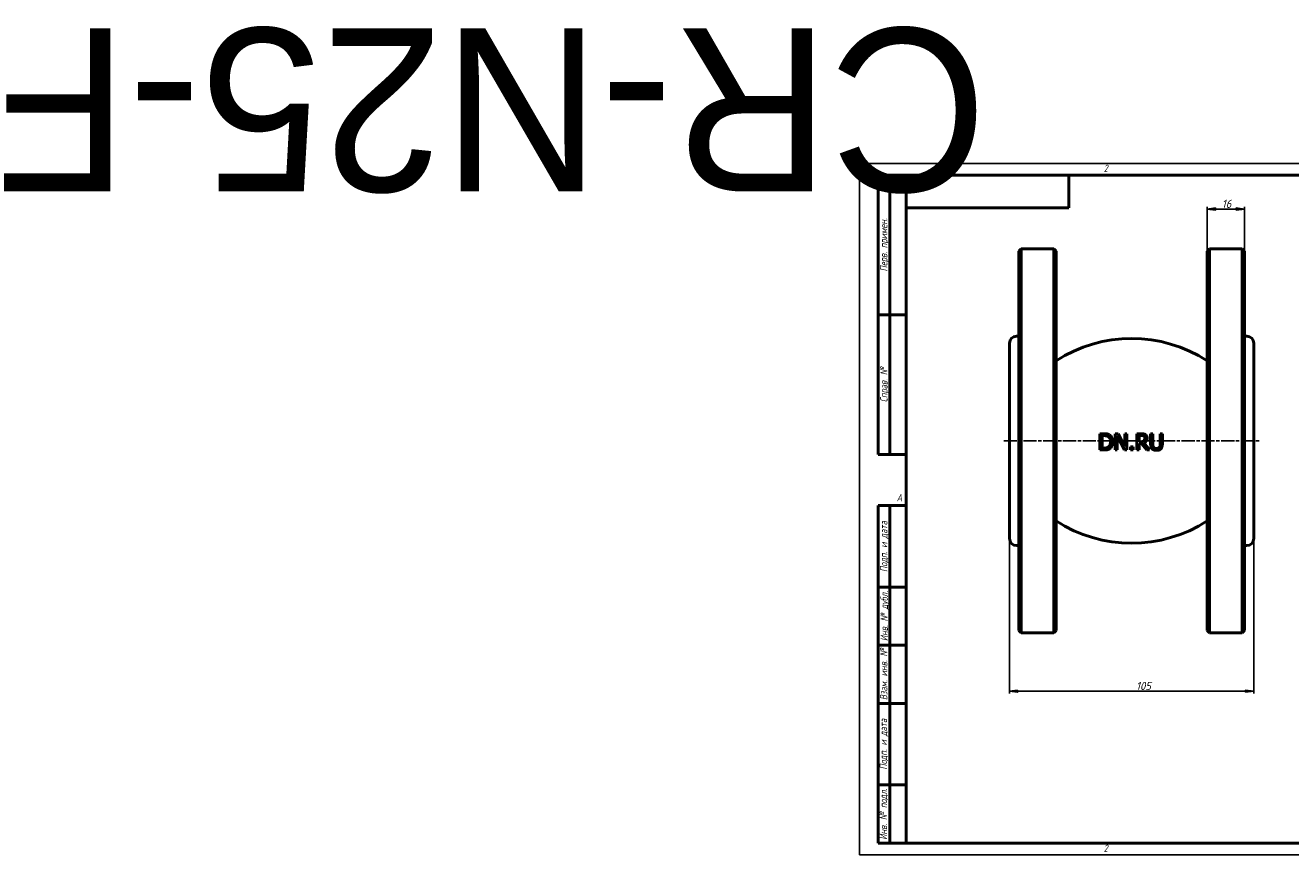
# Model space of a CAD drawing. Header units: millimetres. Extents: x -359 to 2393, y -69 to 356.
# Tile 1 of 4: x -359 to 185, y 0 to 356. Entities that reach past the tile are written whole.
import ezdxf
from ezdxf.enums import TextEntityAlignment as Align

# ---------------------------------------------------------------- set-up
doc = ezdxf.new("R2018")
doc.units = ezdxf.units.MM
doc.linetypes.add('CHAIN', pattern=[0.7087, 0.4724, -0.0591, 0.1181, -0.0591])
for name, color, linetype, lineweight in [('Видимый контур (ГОСТ)', 7, 'Continuous', 50), ('Кромка (ГОСТ)', 7, 'Continuous', 50), ('Обозначение (ГОСТ)', 7, 'Continuous', 25), ('Осевая линия (ГОСТ)', 7, 'Continuous', 25), ('Размер (ГОСТ)', 7, 'Continuous', 25), ('Эскизная геометрия (ГОСТ)', 7, 'Continuous', 50)]:
    doc.layers.add(name, color=color, linetype=linetype, lineweight=lineweight)
doc.styles.add('Альтернативный текст (ГОСТ)', font='arial.ttf', dxfattribs={"width": 0.8})
doc.styles.add('Обычный текст (ГОСТ)', font='GOST Common Italic.ttf')
doc.dimstyles.new('Обычный (ГОСТ)', dxfattribs={"dimtxt": 3.5, "dimasz": 3.5, "dimexe": 1, "dimexo": 0, "dimgap": 0.5, "dimtad": 1, "dimrnd": 1e-08, "dimtxsty": 'Обычный текст (ГОСТ)', "dimblk": 'Filled-1', "dimcen": 0.09, "dimdle": 15, "dimclrd": 256, "dimclre": 256, "dimclrt": 256, "dimazin": 2, "dimtfac": 0.714286, "dimtdec": 3, "dimtmove": 0, "dimatfit": 3, "dimfxl": 1, "dimtolj": 1, "dimlwd": 25, "dimlwe": 25, "dimarcsym": 0})

# ---------------------------------------------------------------- blocks, each defined once
blk = doc.blocks.new('Рамки ГОСТ - Рамка')
at = {"layer": 'Кромка (ГОСТ)', "lineweight": 25}
for p, q in [((0, 0), (0, 297)), ((0, 297), (420, 297)), ((420, 297), (420, 0)), ((420, 0), (0, 0))]:
    blk.add_line(p, q, dxfattribs=at)
at = {"layer": 'Кромка (ГОСТ)'}
for p, q in [((210, 292), (210, 297)), ((415, 292), (20, 292)), ((20, 292), (20, 5)), ((415, 5), (415, 292)), ((20, 5), (415, 5)), ((210, 5), (210, 0))]:
    blk.add_line(p, q, dxfattribs=at)
at = {"layer": 'Кромка (ГОСТ)', "char_height": 3.17, "attachment_point": 1, "style": 'Альтернативный текст (ГОСТ)'}
for s, insert, width in [('\\fGOST Common|b0|i1;{\\H3.1700;2}', (105, 296.5), 5.2328), ('\\fGOST Common|b0|i1;{\\H3.1700;1}', (315.02, 296.44), 5.2327), ('\\fGOST Common|b0|i1;{\\H3.1700;A}', (16, 155), 5.1335), ('\\fGOST Common|b0|i1;{\\H3.1700;A}', (416, 148.5), 5.0704), ('\\fGOST Common|b0|i1;{\\H3.1700;2}', (104.99, 4.3), 5.2328), ('\\fGOST Common|b0|i1;{\\H3.1700;1}', (315, 4.14), 6.6287), ('\\fGOST Common|b0|i1;{\\H3.1700;Формат А3}', (370, 4.39), 25.2103)]:
    blk.add_mtext(s, dxfattribs=dict(at, insert=insert, width=width))
blk = doc.blocks.new('ГОСТ - Доп. графы 1')
at = {"layer": 'Эскизная геометрия (ГОСТ)'}
for p, q in [((-12, 0), (-12, 145)), ((-12, 145), (0, 145)), ((-7, 145), (-7, 0)), ((-12, 110), (-7, 110)), ((-7, 110), (0, 110)), ((-12, 85), (-7, 85)), ((-7, 85), (0, 85)), ((-12, 60), (-7, 60)), ((-7, 60), (0, 60)), ((-12, 25), (-7, 25)), ((-7, 25), (0, 25)), ((0, 0), (-12, 0))]:
    blk.add_line(p, q, dxfattribs=at)
at = {"layer": 'Обозначение (ГОСТ)', "char_height": 3.17, "attachment_point": 5, "rotation": 90, "style": 'Альтернативный текст (ГОСТ)'}
for s, insert, width in [('\\fGOST Common|b0|i1;{\\H3.1700;Подп. и дата}', (-9.37, 127.41), 34.7679), ('\\fGOST Common|b0|i1;{\\H3.1700;Инв. № дубл.}', (-8.95, 97.55), 24.8438), ('\\fGOST Common|b0|i1;{\\H3.1700;Взам. инв. №}', (-9.58, 72.53), 24.8669), ('\\fGOST Common|b0|i1;{\\H3.1700;Подп. и дата}', (-9.5, 42.47), 35.1486), ('\\fGOST Common|b0|i1;{\\H3.1700;Инв. № подл.}', (-9.5, 12.41), 24.9618)]:
    blk.add_mtext(s, dxfattribs=dict(at, insert=insert, width=width))
at = {"layer": 'Обозначение (ГОСТ)', "lineweight": 30, "flags": 17}
for tag, p in [('Подп._и_дата_2', (-3.53, 127.51)), ('Инв._номер_дубликата', (-3.41, 97.47)), ('Взамен_инв._номера', (-3.46, 72.53)), ('Подп._и_дата_1', (-3.42, 42.35)), ('ИНВЕНТАРНЫЙ_НОМЕР', (-3.33, 12.68))]:
    blk.add_attdef(tag, text='', height=3.17, rotation=90, dxfattribs=at).set_placement(p, align=Align.MIDDLE_CENTER)
blk = doc.blocks.new('ГОСТ - Доп. графы 2')
at = {"layer": 'Эскизная геометрия (ГОСТ)'}
for p, q in [((-12, 0), (-12, 120)), ((-12, 120), (0, 120)), ((-7, 0), (-7, 120)), ((-12, 60), (0, 60)), ((0, 0), (-12, 0))]:
    blk.add_line(p, q, dxfattribs=at)
at = {"layer": 'Обозначение (ГОСТ)', "char_height": 3.17, "attachment_point": 5, "rotation": 90, "style": 'Альтернативный текст (ГОСТ)'}
for s, insert, width in [('\\fGOST Common|b0|i1;{\\H3.1700;Перв. примен.}', (-9.19, 90.05), 60.0143), ('\\fGOST Common|b0|i1;{\\H3.1700;Справ. №}', (-9.1, 30), 59.9357)]:
    blk.add_mtext(s, dxfattribs=dict(at, insert=insert, width=width))
at = {"layer": 'Обозначение (ГОСТ)', "lineweight": 30, "flags": 17}
for tag, p in [('Первичная_применяемость', (-3.65, 90.03)), ('Справочный_номер', (-3.55, 30.02))]:
    blk.add_attdef(tag, text='', height=3.17, rotation=90, dxfattribs=at).set_placement(p, align=Align.MIDDLE_CENTER)
blk = doc.blocks.new('ГОСТ - Доп. графы 3')
at = {"layer": 'Эскизная геометрия (ГОСТ)'}
for p, q in [((0, 0), (70, 0)), ((70, 0), (70, -14)), ((70, -14), (0, -14))]:
    blk.add_line(p, q, dxfattribs=at)
at = {"layer": 'Обозначение (ГОСТ)', "lineweight": 30}
blk.add_attdef('ОБОЗНАЧЕНИЕ', text='', height=5, rotation=180, dxfattribs=at).set_placement((34.94, -6.97), align=Align.MIDDLE_CENTER)
blk = doc.blocks.new('Filled-1')
at = {"color": 0}
for p, q in [((0, 0), (-1, 0.14)), ((-1, 0.14), (-1, -0.14)), ((-1, 0), (0, 0)), ((-1, -0.14), (0, 0))]:
    blk.add_line(p, q, dxfattribs=at)
at = {"color": 0, "flags": 128}
blk.add_lwpolyline([(-1, -0.14), (0, 0), (-1, 0.14), (-1, -0.14)], dxfattribs=at)
at = {"color": 0}
blk.add_solid([(-1, -0.14), (0, 0), (-1, 0.14), (-1, -0.14)], dxfattribs=at)
blk = doc.blocks.new('*D9')
at = {"layer": 'Defpoints', "color": 0, "linetype": 'Continuous', "transparency": 16777216}
for p in [(64.49, 135.83), (169.49, 135.83), (169.49, 70.26)]:
    blk.add_point(p, dxfattribs=at)
at = {"layer": 'Размер (ГОСТ)', "linetype": 'Continuous', "lineweight": 25, "transparency": 16777216}
for p, q in [((64.49, 135.83), (64.49, 69.26)), ((169.49, 135.83), (169.49, 69.26)), ((67.99, 70.26), (165.99, 70.26))]:
    blk.add_line(p, q, dxfattribs=at)
at = {"layer": 'Размер (ГОСТ)', "linetype": 'Continuous', "lineweight": 25, "transparency": 16777216, "xscale": 3.5, "yscale": 3.5, "zscale": 3.5, "rotation": 180}
blk.add_blockref('Filled-1', (64.49, 70.26), dxfattribs=at)
at = {"layer": 'Размер (ГОСТ)', "linetype": 'Continuous', "lineweight": 25, "transparency": 16777216, "xscale": 3.5, "yscale": 3.5, "zscale": 3.5}
blk.add_blockref('Filled-1', (169.49, 70.26), dxfattribs=at)
at = {"layer": 'Размер (ГОСТ)', "linetype": 'Continuous', "lineweight": 25, "transparency": 16777216, "insert": (118.91, 74.26), "char_height": 3.5, "attachment_point": 1, "style": 'Обычный текст (ГОСТ)'}
blk.add_mtext('\\A1;105', dxfattribs=at)
blk = doc.blocks.new('*D10')
at = {"layer": 'Defpoints', "color": 0, "linetype": 'Continuous', "transparency": 16777216}
for p in [(165.49, 277.44), (149.49, 259.33), (165.49, 259.33)]:
    blk.add_point(p, dxfattribs=at)
at = {"layer": 'Размер (ГОСТ)', "linetype": 'Continuous', "lineweight": 25, "transparency": 16777216}
for p, q in [((149.49, 259.33), (149.49, 278.44)), ((165.49, 259.33), (165.49, 278.44)), ((152.99, 277.44), (161.99, 277.44))]:
    blk.add_line(p, q, dxfattribs=at)
at = {"layer": 'Размер (ГОСТ)', "linetype": 'Continuous', "lineweight": 25, "transparency": 16777216, "xscale": 3.5, "yscale": 3.5, "zscale": 3.5, "rotation": 180}
blk.add_blockref('Filled-1', (149.49, 277.44), dxfattribs=at)
at = {"layer": 'Размер (ГОСТ)', "linetype": 'Continuous', "lineweight": 25, "transparency": 16777216, "xscale": 3.5, "yscale": 3.5, "zscale": 3.5}
blk.add_blockref('Filled-1', (165.49, 277.44), dxfattribs=at)
at = {"layer": 'Размер (ГОСТ)', "linetype": 'Continuous', "lineweight": 25, "transparency": 16777216, "insert": (155.77, 281.44), "char_height": 3.5, "attachment_point": 1, "style": 'Обычный текст (ГОСТ)'}
blk.add_mtext('\\A1;16', dxfattribs=at)

msp = doc.modelspace()

# ---------------------------------------------------------------- linework, layer by layer
at = {"layer": 'Видимый контур (ГОСТ)'}
for p, q in [((68.492, 259.333), (69.492, 260.333)), ((68.492, 96.333), (68.492, 259.333)), ((69.492, 260.333), (69.492, 95.333)), ((69.492, 260.333), (83.492, 260.333)), ((83.492, 95.333), (83.492, 260.333)), ((84.492, 259.333), (83.492, 260.333)), ((84.492, 259.333), (84.492, 96.333)), ((149.492, 259.333), (150.492, 260.333)), ((149.492, 96.333), (149.492, 259.333)), ((150.492, 260.333), (150.492, 95.333)), ((150.492, 260.333), (164.492, 260.333)), ((164.492, 95.333), (164.492, 260.333)), ((165.492, 259.333), (164.492, 260.333)), ((165.492, 259.333), (165.492, 96.333)), ((64.492, 135.833), (64.492, 219.833)), ((67.492, 222.833), (68.492, 222.833)), ((165.492, 222.833), (166.492, 222.833)), ((169.492, 219.833), (169.492, 135.833)), ((103.397, 173.912), (103.397, 180.912)), ((104.328, 180.107), (105.037, 180.107)), ((104.328, 180.107), (104.328, 174.718)), ((109.927, 173.912), (109.927, 180.912)), ((110.795, 179.948), (110.795, 173.912)), ((110.795, 179.948), (113.892, 173.912)), ((114.068, 175.37), (111.248, 180.912)), ((114.936, 180.912), (114.068, 180.912)), ((114.068, 175.37), (114.068, 180.912)), ((114.936, 180.912), (114.936, 173.912)), ((119.269, 173.912), (119.269, 180.912)), ((120.2, 180.107), (120.2, 177.475)), ((120.2, 180.107), (121.124, 180.107)), ((126.088, 180.912), (125.158, 180.912)), ((125.158, 176.544), (125.158, 180.912)), ((126.088, 180.912), (126.088, 176.544)), ((130.223, 180.912), (129.293, 180.912)), ((129.293, 176.522), (129.293, 180.912)), ((130.223, 180.912), (130.223, 176.544)), ((105.037, 174.718), (104.328, 174.718)), ((117.658, 175.251), (116.535, 175.251)), ((116.535, 173.912), (116.535, 175.251)), ((117.658, 175.251), (117.658, 173.912)), ((121.017, 177.475), (120.2, 177.475)), ((120.2, 176.697), (120.2, 173.912)), ((120.2, 176.697), (121.266, 176.697)), ((121.266, 176.697), (123.479, 173.912)), ((124.687, 173.912), (122.197, 176.958)), ((109.927, 173.912), (110.795, 173.912)), ((116.535, 173.912), (117.658, 173.912)), ((67.492, 132.833), (68.492, 132.833)), ((165.492, 132.833), (166.492, 132.833)), ((68.492, 96.333), (69.492, 95.333)), ((69.492, 95.333), (83.492, 95.333)), ((84.492, 96.333), (83.492, 95.333)), ((149.492, 96.333), (150.492, 95.333)), ((150.492, 95.333), (164.492, 95.333)), ((165.492, 96.333), (164.492, 95.333))]:
    msp.add_line(p, q, dxfattribs=at)
for centre, radius, start, end in [((67.492, 219.833), 3, 90, 180), ((116.992, 161.814), 60, 57.20283, 122.79717), ((166.492, 219.833), 3, 0, 90), ((116.992, 193.852), 60, 237.20283, 302.79717), ((67.492, 135.833), 3, 180, 270), ((166.492, 135.833), 3, 270, 0)]:
    msp.add_arc(centre, radius, start, end, dxfattribs=at)
for centre, major_axis, ratio, start_param, end_param in [((116.991, 180.911), (-60.347, 0), 0.0000222, 4.9125584, 4.9395877), ((116.992, 180.911), (-60.353, 0), 0.0000128, 4.807694, 4.8297185), ((116.992, 180.911), (-60.355, 0), 0.0000232, 4.6447107, 4.6746416), ((116.99, 173.914), (60.252, 0), 0.0000287, 4.4848367, 4.5121988), ((116.992, 173.913), (60.264, 0), 0.0000118, 4.6609272, 4.678263), ((116.992, 173.913), (60.264, 0), 0.0000109, 4.750193, 4.7656464), ((116.992, 173.913), (60.261, 0), 0.0000136, 4.8202381, 4.8404292)]:
    msp.add_ellipse(centre, major_axis=major_axis, ratio=ratio, start_param=start_param, end_param=end_param, dxfattribs=at)
for points, knots in [([(107.499, 180.356), (107.255, 180.517), (106.982, 180.633), (106.419, 180.805), (105.956, 180.912), (104.991, 180.912)], [0, 0, 0, 0, 0.08885719, 0.08885719, 0.17951572, 0.17951572, 0.17951572, 0.17951572]), ([(105.037, 180.107), (105.674, 180.107), (106.03, 180.03), (106.475, 179.898), (106.686, 179.805), (106.886, 179.687)], [-0.14179961, -0.14179961, -0.14179961, -0.14179961, -0.07071526, -0.07071526, 0, 0, 0, 0]), ([(106.886, 179.687), (107.071, 179.574), (107.235, 179.436), (107.519, 179.103), (107.631, 178.915), (107.797, 178.521), (107.853, 178.32), (107.93, 177.886), (107.947, 177.651), (107.947, 177.418)], [-0.2642968, -0.2642968, -0.2642968, -0.2642968, -0.19862515, -0.19862515, -0.13232523, -0.13232523, -0.06995787, -0.06995787, 0, 0, 0, 0]), ([(108.917, 177.407), (108.917, 177.778), (108.88, 178.152), (108.731, 178.736), (108.624, 179.066), (108.288, 179.609), (108.155, 179.781), (107.85, 180.096), (107.681, 180.235), (107.499, 180.356)], [0, 0, 0, 0, 0.11150996, 0.11150996, 0.18091349, 0.18091349, 0.21731066, 0.21731066, 0.25386909, 0.25386909, 0.25386909, 0.25386909]), ([(122.855, 180.544), (122.635, 180.686), (122.397, 180.786), (121.959, 180.872), (121.626, 180.912), (121.073, 180.912)], [0, 0, 0, 0, 0.07859077, 0.07859077, 0.13438227, 0.13438227, 0.13438227, 0.13438227]), ([(121.124, 180.107), (121.303, 180.107), (121.496, 180.098), (121.777, 180.055), (121.878, 180.032), (122.069, 179.963), (122.156, 179.921), (122.236, 179.868)], [-0.11549094, -0.11549094, -0.11549094, -0.11549094, -0.06095553, -0.06095553, -0.02896937, -0.02896937, 0, 0, 0, 0]), ([(122.236, 179.868), (122.315, 179.815), (122.386, 179.753), (122.447, 179.679), (122.47, 179.65), (122.491, 179.622), (122.509, 179.594), (122.526, 179.567), (122.541, 179.54), (122.554, 179.515), (122.56, 179.503), (122.566, 179.491), (122.571, 179.48), (122.577, 179.467), (122.582, 179.454), (122.587, 179.442), (122.629, 179.341), (122.654, 179.235), (122.668, 179.127), (122.675, 179.065), (122.679, 179.002), (122.679, 178.938)], [-0.094160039, -0.094160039, -0.094160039, -0.094160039, -0.074428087, -0.074428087, -0.074428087, -0.066682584, -0.066682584, -0.066682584, -0.059235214, -0.059235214, -0.059235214, -0.055731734, -0.055731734, -0.055731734, -0.051745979, -0.051745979, -0.051745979, -0.01902482, -0.01902482, -0.01902482, 0, 0, 0, 0]), ([(123.649, 179.012), (123.649, 179.242), (123.621, 179.476), (123.521, 179.763), (123.443, 179.969), (123.14, 180.329), (123.006, 180.446), (122.855, 180.544)], [0, 0, 0, 0, 0.0690377, 0.0690377, 0.09098979, 0.09098979, 0.10456262, 0.10456262, 0.10456262, 0.10456262]), ([(105.009, 173.912), (105.354, 173.912), (105.725, 173.926), (106.386, 174.011), (106.605, 174.067), (107.038, 174.221), (107.269, 174.337), (107.487, 174.474)], [0, 0, 0, 0, 0.10561283, 0.10561283, 0.20363003, 0.20363003, 0.32851507, 0.32851507, 0.32851507, 0.32851507]), ([(106.971, 175.183), (106.806, 175.067), (106.629, 174.975), (106.336, 174.87), (106.147, 174.809), (105.568, 174.731), (105.299, 174.718), (105.037, 174.718)], [-0.3590435, -0.3590435, -0.3590435, -0.3590435, -0.1785639, -0.1785639, -0.0801498, -0.0801498, 0, 0, 0, 0]), ([(107.947, 177.418), (107.947, 177.068), (107.913, 176.705), (107.767, 176.197), (107.675, 175.943), (107.349, 175.487), (107.174, 175.32), (106.971, 175.183)], [-0.35402605, -0.35402605, -0.35402605, -0.35402605, -0.16962044, -0.16962044, -0.07456795, -0.07456795, 0, 0, 0, 0]), ([(107.487, 174.474), (107.673, 174.596), (107.841, 174.739), (108.151, 175.069), (108.287, 175.254), (108.524, 175.652), (108.68, 175.952), (108.878, 176.705), (108.917, 177.054), (108.917, 177.407)], [0, 0, 0, 0, 0.06763352, 0.06763352, 0.13733007, 0.13733007, 0.20767592, 0.20767592, 0.26551208, 0.26551208, 0.26551208, 0.26551208]), ([(122.282, 177.838), (122.208, 177.765), (122.127, 177.703), (122.036, 177.654), (122.007, 177.639), (121.979, 177.625), (121.952, 177.614), (121.904, 177.593), (121.861, 177.578), (121.824, 177.567), (121.806, 177.562), (121.79, 177.557), (121.775, 177.554), (121.762, 177.551), (121.751, 177.548), (121.742, 177.546), (121.683, 177.533), (121.627, 177.523), (121.569, 177.514), (121.499, 177.503), (121.427, 177.495), (121.356, 177.488), (121.243, 177.479), (121.129, 177.475), (121.017, 177.475)], [-0.097372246, -0.097372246, -0.097372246, -0.097372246, -0.087091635, -0.087091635, -0.087091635, -0.083843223, -0.083843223, -0.083843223, -0.078074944, -0.078074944, -0.078074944, -0.075190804, -0.075190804, -0.075190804, -0.072518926, -0.072518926, -0.072518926, -0.054976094, -0.054976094, -0.054976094, -0.033723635, -0.033723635, -0.033723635, 0, 0, 0, 0]), ([(122.197, 176.958), (122.375, 177.025), (122.547, 177.109), (122.859, 177.313), (122.997, 177.429), (123.35, 177.812), (123.459, 178.049), (123.611, 178.462), (123.649, 178.736), (123.649, 179.012)], [0, 0, 0, 0, 0.05745222, 0.05745222, 0.11209256, 0.11209256, 0.21416811, 0.21416811, 0.38546927, 0.38546927, 0.38546927, 0.38546927]), ([(122.679, 178.938), (122.679, 178.807), (122.669, 178.674), (122.646, 178.545), (122.631, 178.465), (122.612, 178.393), (122.591, 178.328), (122.588, 178.319), (122.585, 178.311), (122.582, 178.303), (122.571, 178.271), (122.559, 178.242), (122.547, 178.213), (122.483, 178.07), (122.395, 177.945), (122.282, 177.838)], [-0.10770537, -0.10770537, -0.10770537, -0.10770537, -0.0774335, -0.0774335, -0.0774335, -0.05867353, -0.05867353, -0.05867353, -0.05626562, -0.05626562, -0.05626562, -0.04696626, -0.04696626, -0.04696626, 0, 0, 0, 0]), ([(125.158, 176.544), (125.158, 175.876), (125.247, 175.459), (125.386, 175.049), (125.452, 174.907), (125.618, 174.641), (125.716, 174.521), (125.827, 174.411)], [0, 0, 0, 0, 0.20050291, 0.20050291, 0.31548597, 0.31548597, 0.42999295, 0.42999295, 0.42999295, 0.42999295]), ([(125.827, 174.411), (126.02, 174.218), (126.245, 174.073), (126.734, 173.872), (127.102, 173.765), (127.688, 173.765)], [0, 0, 0, 0, 0.08298236, 0.08298236, 0.16117291, 0.16117291, 0.16117291, 0.16117291]), ([(126.389, 175.132), (126.273, 175.307), (126.196, 175.499), (126.129, 175.832), (126.088, 176.086), (126.088, 176.544)], [0, 0, 0, 0, 0.06349932, 0.06349932, 0.10237336, 0.10237336, 0.10237336, 0.10237336]), ([(127.688, 174.559), (127.544, 174.559), (127.399, 174.569), (127.258, 174.595), (127.243, 174.598), (127.229, 174.601), (127.214, 174.604), (127.165, 174.614), (127.117, 174.626), (127.069, 174.641), (127.022, 174.655), (126.976, 174.671), (126.931, 174.69), (126.92, 174.694), (126.91, 174.699), (126.899, 174.704), (126.875, 174.714), (126.852, 174.726), (126.828, 174.738), (126.693, 174.808), (126.574, 174.901), (126.474, 175.017), (126.444, 175.054), (126.415, 175.092), (126.389, 175.132)], [-0.15126535, -0.15126535, -0.15126535, -0.15126535, -0.10744941, -0.10744941, -0.10744941, -0.10292453, -0.10292453, -0.10292453, -0.08760808, -0.08760808, -0.08760808, -0.07260544, -0.07260544, -0.07260544, -0.06905604, -0.06905604, -0.06905604, -0.06102232, -0.06102232, -0.06102232, -0.01448784, -0.01448784, -0.01448784, 0, 0, 0, 0]), ([(128.992, 175.132), (128.939, 175.051), (128.877, 174.979), (128.731, 174.849), (128.649, 174.794), (128.446, 174.689), (128.31, 174.64), (128.003, 174.573), (127.845, 174.559), (127.688, 174.559)], [0, 0, 0, 0, 0.0290226, 0.0290226, 0.05891627, 0.05891627, 0.09807039, 0.09807039, 0.13732833, 0.13732833, 0.13732833, 0.13732833]), ([(127.688, 173.765), (128.022, 173.765), (128.381, 173.797), (128.862, 173.949), (129.015, 174.018), (129.303, 174.191), (129.434, 174.294), (129.554, 174.411)], [0, 0, 0, 0, 0.10193236, 0.10193236, 0.15299231, 0.15299231, 0.20379826, 0.20379826, 0.20379826, 0.20379826]), ([(129.293, 176.522), (129.293, 176.32), (129.284, 176.107), (129.234, 175.709), (129.201, 175.584), (129.126, 175.365), (129.067, 175.245), (128.992, 175.132)], [0, 0, 0, 0, 0.06043519, 0.06043519, 0.12042045, 0.12042045, 0.20434496, 0.20434496, 0.20434496, 0.20434496]), ([(129.554, 174.411), (129.665, 174.518), (129.763, 174.636), (129.929, 174.9), (129.995, 175.041), (130.143, 175.481), (130.223, 175.91), (130.223, 176.544)], [0, 0, 0, 0, 0.04647629, 0.04647629, 0.09353211, 0.09353211, 0.18589762, 0.18589762, 0.18589762, 0.18589762])]:
    msp.add_open_spline(points, degree=3, knots=knots, dxfattribs=at)
at = {"layer": 'Осевая линия (ГОСТ)', "linetype": 'CHAIN', "ltscale": 11.993792}
msp.add_line((61.992, 177.833), (171.992, 177.833), dxfattribs=at)

# ---------------------------------------------------------------- block references
ref = msp.add_blockref('ГОСТ - Доп. графы 3', (20, 292))
lines = msp.add_mtext('CR-N25-F', dxfattribs={"layer": 'Обозначение (ГОСТ)', "insert": (54.942, 285.032), "char_height": 70.1248, "attachment_point": 1, "rotation": 180})
ref.add_attrib('ОБОЗНАЧЕНИЕ', '', (54.942, 285.032)).embed_mtext(lines)
for name, p in [('Рамки ГОСТ - Рамка', (0, 0)), ('ГОСТ - Доп. графы 2', (20, 172)), ('ГОСТ - Доп. графы 1', (20, 5))]:
    msp.add_blockref(name, p)

# ---------------------------------------------------------------- dimensions: what is measured, and where the dimension line sits
at = {"layer": 'Размер (ГОСТ)', "linetype": 'Continuous', "lineweight": 25}
for base, p1, p2, picture, middle in [((165.492, 277.442), (149.492, 259.333), (165.492, 259.333), '*D10', (157.492, 277.442)), ((169.492, 70.261), (64.492, 135.833), (169.492, 135.833), '*D9', (121.992, 70.261))]:
    dim = msp.add_linear_dim(base=base, p1=p1, p2=p2, angle=180, dimstyle='Обычный (ГОСТ)', override={"dimgap": 0.5, "dimdec": 2, "dimtol": 0, "dimlim": 0, "dimtp": 0, "dimtm": 0, "dimtdec": 3, "dimtofl": 0, "dimatfit": 1}, dxfattribs=at)
    dim.commit()
    dim.dimension.update_dxf_attribs({"geometry": picture, "text_midpoint": middle, "dimtype": 160})

doc.saveas('drawing.dxf')
